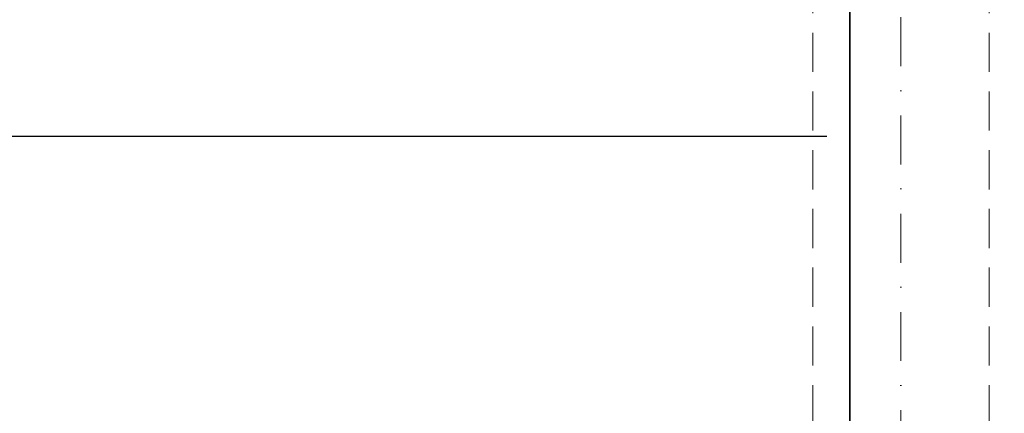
# Model space of a CAD drawing. Header units: millimetres. Extents: x -96593 to 66336, y -23969 to 7139.
# Tile 150 of 256: x -88840 to -88589, y -536 to -436. Entities that reach past the tile are written whole.
import ezdxf

# ---------------------------------------------------------------- set-up
doc = ezdxf.new("R2010")
doc.units = ezdxf.units.MM
doc.linetypes.add('DASHDOT', pattern=[1, 0.5, -0.25, 0, -0.25])
doc.linetypes.add('DASHED', pattern=[0.75, 0.5, -0.25])
for name, color, linetype, lineweight in [('mm_punktwstawienia', 1, 'Continuous', 50), ('PG_OSIE', 1, 'DASHDOT', 18), ('PG_PODCIĄGI', 1, 'DASHED', 18), ('PG_ŚCIANY_SŁUPY', 4, 'Continuous', 35)]:
    doc.layers.add(name, color=color, linetype=linetype, lineweight=lineweight)

# ---------------------------------------------------------------- blocks, each defined once
blk = doc.blocks.new('A$C2E197AD3')
at = {"color": 252, "lineweight": 30}
blk.add_line((949.46, 1855.09), (2737.44, 1855.09), dxfattribs=at)
at = {"layer": 'PG_OSIE', "color": 252, "ltscale": 25}
blk.add_lwpolyline([(2756.34, 3165.56), (2756.34, 314.74)], dxfattribs=at)
at = {"layer": 'PG_PODCIĄGI', "color": 252, "ltscale": 20}
for points in [[(2733.84, 2946.5), (2733.84, 472.5)], [(2778.84, 2946.5), (2778.84, 472.5)]]:
    blk.add_lwpolyline(points, dxfattribs=at)
at = {"layer": 'PG_ŚCIANY_SŁUPY', "color": 252}
blk.add_lwpolyline([(2743.34, 2877.5), (2743.34, 2327.5), (2733.84, 2327.5), (2733.84, 2287.5), (2743.34, 2287.5), (2743.34, 1727.5), (2730.34, 1727.5), (2730.34, 1687.5), (2743.34, 1687.5), (2743.34, 1127.5), (2730.34, 1127.5), (2730.34, 1087.5), (2743.34, 1087.5), (2743.34, 536.5), (2730.84, 536.5), (2730.84, 528.5), (2727.34, 528.5), (2727.34, 464.5), (2798.84, 464.5)], dxfattribs=at)

msp = doc.modelspace()

# ---------------------------------------------------------------- block references
at = {"layer": 'mm_punktwstawienia', "lineweight": 60}
msp.add_blockref('A$C2E197AD3', (-91372.02, -2320.7), dxfattribs=at)

doc.saveas('drawing.dxf')
